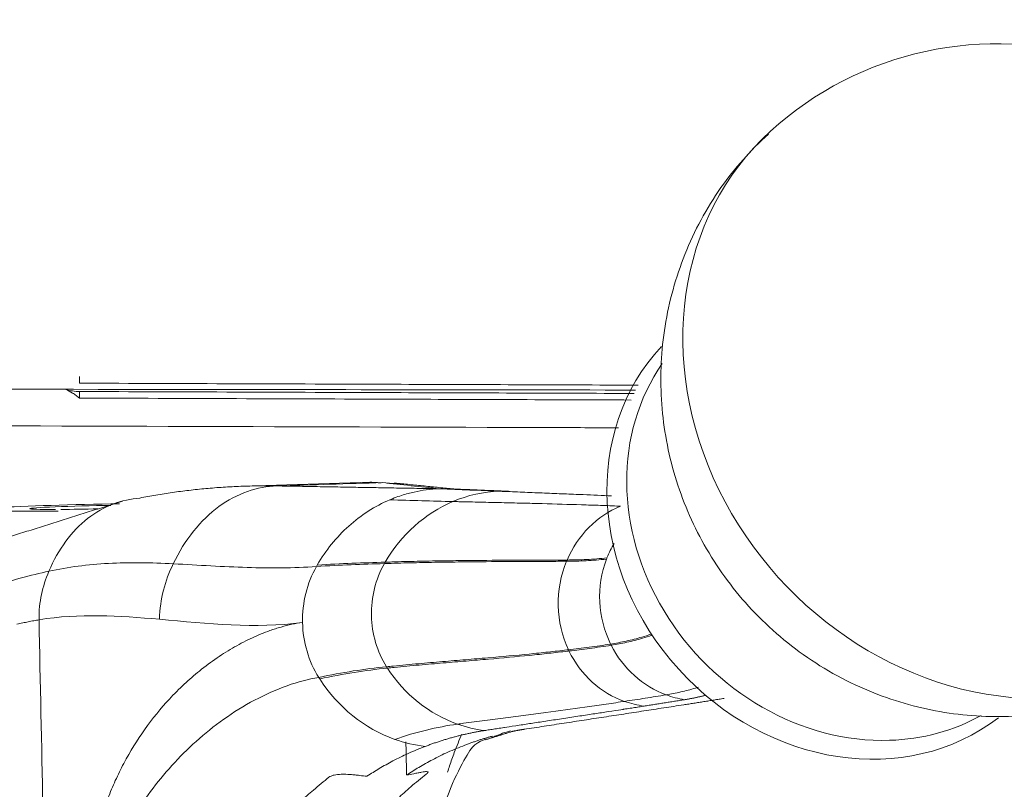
# Model space of a CAD drawing. Header units: millimetres. Extents: x -8 to 594, y 0 to 420.
# Tile 147 of 249: x 209.56 to 212.75, y 330.98 to 333.47. Entities that reach past the tile are written whole.
import ezdxf

# ---------------------------------------------------------------- set-up
doc = ezdxf.new("R2010")
doc.units = ezdxf.units.MM
doc.layers.add('1', color=7, linetype='Continuous', true_color=0xffffff)
doc.styles.add('Calibri', font='txt')
doc.dimstyles.get("Standard").update_dxf_attribs({"dimtxt": 0.18, "dimasz": 0.18, "dimexe": 0.18, "dimexo": 0.0625, "dimgap": 0.09, "dimtad": 0, "dimtih": 1, "dimtoh": 1, "dimdec": 4, "dimzin": 0, "dimdsep": 46, "dimtxsty": 'Standard', "dimcen": 0.09, "dimadec": 0, "dimazin": 0, "dimtfac": 1, "dimtdec": 4, "dimtofl": 0, "dimtmove": 0, "dimatfit": 3, "dimfxl": 0, "dimtolj": 1, "dimtzin": 0, "dimarcsym": 0})

# ---------------------------------------------------------------- blocks, each defined once
blk = doc.blocks.new('_U2')
at = {"layer": '1', "color": 18, "lineweight": 13}
for p, q in [((147.3703, 320.7005), (147.3703, 378.3797)), ((281.8205, 328.5466), (281.8205, 378.3797)), ((147.3703, 376.3797), (189.2994, 376.3797)), ((281.8205, 376.3797), (239.8915, 376.3797))]:
    blk.add_line(p, q, dxfattribs=at)
at = {"layer": '1', "color": 18}
for points in [[(147.3703, 376.3797), (150.8703, 377.3175), (150.8703, 375.4419)], [(281.8205, 376.3797), (278.3206, 375.4419), (278.3205, 377.3175)]]:
    blk.add_solid(points, dxfattribs=at)
at = {"layer": '1', "color": 18, "linetype": 'Continuous', "lineweight": 13, "char_height": 3.5, "attachment_point": 7, "line_spacing_factor": 1.399613, "style": 'Calibri'}
for s, insert in [('\\fCalibri|b0|i0;\\W1.0000;2.7', (190.9849, 373.3826)), ('\\fCalibri|b0|i0;\\W1.0000;LIFT POINT SPAN', (201.1354, 373.3826))]:
    blk.add_mtext(s, dxfattribs=dict(at, insert=insert))

msp = doc.modelspace()

# ---------------------------------------------------------------- linework, layer by layer
at = {"layer": '1', "color": 155, "linetype": 'Continuous', "lineweight": 18}
msp.add_line((210.7008, 331.9717), (210.2918, 331.9588), dxfattribs=at)
msp.add_arc((212.7301, 332.3015), 1.0916, 312.2615, 132.2615, dxfattribs=at)
at = {"layer": '1', "color": 155, "linetype": 'Continuous', "lineweight": 13}
for centre, major_axis, ratio, start_param, end_param in [((212.7301, 332.3015), (0.7341, -0.8078), 0.873792, 3.141564, 5.643057), ((212.2624, 331.8764), (-0.528, 0.5811), 0.873792, 0.196909, 2.501464), ((209.7558, 332.4155), (0.15, 0), 0.999391, 4.412385, 4.708932), ((212.2624, 331.8764), (-0.528, 0.5811), 0.873792, 2.501464, 2.941483)]:
    msp.add_ellipse(centre, major_axis=major_axis, ratio=ratio, start_param=start_param, end_param=end_param, dxfattribs=at)
at = {"layer": '1', "color": 155, "linetype": 'Continuous', "lineweight": 18}
for centre, major_axis, ratio, start_param, end_param in [((212.2261, 331.8434), (-0.548, 0.603), 0.873792, 0.06938, 3.069994), ((209.7977, 331.89), (-0.3809, -0.0079), 0.026177, 4.478774, 5.666492), ((209.7977, 331.89), (-0.2032, -0.0042), 0.026177, 4.415058, 6.283185), ((209.7977, 331.89), (-0.3809, -0.0079), 0.026177, 0.367607, 1.273465), ((209.7977, 331.89), (-0.2032, -0.0042), 0.026177, 0, 0.936628), ((209.7977, 331.89), (-0.2032, -0.0042), 0.026177, 1.042166, 1.657623)]:
    msp.add_ellipse(centre, major_axis=major_axis, ratio=ratio, start_param=start_param, end_param=end_param, dxfattribs=at)
for points, degree, knots in [([(106.9704, 333.055), (107.1802, 333.1844), (107.5866, 333.435), (108.1107, 333.7568), (108.9502, 334.2694), (109.9812, 334.8895), (110.9387, 335.4486), (112.0159, 336.0688), (113.3011, 336.7937), (114.5944, 337.5085), (116.0337, 338.2846), (117.6765, 339.1438), (119.1503, 339.89), (120.4868, 340.5489), (121.8336, 341.1932), (123.1888, 341.8229), (124.3927, 342.3662), (125.624, 342.9041), (126.8426, 343.4189), (127.8922, 343.85), (128.7717, 344.2032), (129.646, 344.5461), (130.524, 344.8821), (131.4057, 345.2108), (132.2914, 345.532), (133.1809, 345.8455), (134.0746, 346.1511), (134.9721, 346.4483), (135.8732, 346.7372), (136.778, 347.018), (137.6864, 347.2907), (138.5983, 347.5554), (139.5135, 347.8121), (140.4322, 348.0611), (141.3541, 348.3025), (142.2792, 348.5364), (143.2074, 348.763), (144.1387, 348.9823), (145.0731, 349.1946), (146.0103, 349.4), (147.1098, 349.6323), (148.4029, 349.8935), (149.8918, 350.1781), (151.5778, 350.4804), (153.4604, 350.7936), (155.378, 351.0885), (157.2998, 351.3603), (159.2236, 351.6109), (161.1484, 351.8417), (162.9193, 352.0376), (164.4617, 352.1959), (165.8397, 352.3275), (166.9964, 352.4317), (167.9804, 352.5164), (168.909, 352.5923), (170.0683, 352.6817), (171.393, 352.7747), (172.9386, 352.8752), (174.659, 352.9762), (176.5921, 353.0773), (178.5256, 353.1661), (180.5682, 353.2489), (182.997, 353.3377), (185.5583, 353.4183), (187.988, 353.4818), (190.3793, 353.5362), (192.4456, 353.5775), (194.5133, 353.6158), (196.8935, 353.6473), (199.9105, 353.6787), (203.229, 353.6969), (208.1003, 353.719), (215.286, 353.7419), (223.3419, 353.7523), (231.1446, 353.7565), (238.6365, 353.7581), (244.5373, 353.7675), (247.3796, 353.7866), (248.5315, 353.7903), (249.0837, 353.8137), (249.3726, 353.8146), (249.518, 353.8085), (249.7106, 353.8113), (250.4209, 353.8285), (251.1203, 353.838), (251.7844, 353.8445), (252.3957, 353.8502), (252.9033, 353.8548)], 5, [0, 0, 0, 0, 0, 0, 0.008653, 0.016715, 0.021481, 0.034304, 0.041773, 0.047124, 0.059942, 0.072761, 0.085582, 0.098408, 0.111242, 0.116955, 0.124087, 0.136921, 0.149723, 0.156436, 0.162819, 0.169195, 0.175565, 0.18193, 0.188289, 0.194644, 0.200994, 0.207341, 0.213685, 0.220027, 0.226368, 0.232707, 0.239047, 0.245388, 0.251731, 0.258075, 0.264423, 0.270774, 0.277129, 0.283489, 0.289854, 0.296224, 0.3026, 0.314405, 0.327203, 0.340031, 0.352868, 0.36569, 0.378499, 0.391298, 0.404091, 0.41688, 0.424504, 0.429665, 0.436995, 0.442449, 0.449486, 0.455233, 0.468018, 0.480806, 0.493596, 0.50639, 0.519187, 0.531988, 0.548433, 0.574051, 0.591207, 0.599668, 0.611241, 0.616941, 0.642556, 0.67005, 0.699661, 0.721281, 0.778622, 0.881084, 0.937486, 0.958714, 0.970063, 0.974676, 0.975492, 0.976424, 0.977056, 0.978026, 0.979722, 0.983167, 1, 1, 1, 1, 1, 1]), ([(252.9158, 352.6731), (252.4096, 352.6678), (251.7989, 352.6612), (251.1373, 352.6537), (250.4465, 352.6433), (249.7368, 352.625), (249.505, 352.6213), (249.3529, 352.6275), (249.114, 352.6264), (248.562, 352.6021), (247.3889, 352.5966), (244.546, 352.5732), (238.6417, 352.5549), (231.1498, 352.5421), (223.3486, 352.5261), (215.295, 352.5037), (208.1121, 352.47), (203.2446, 352.4406), (199.933, 352.4175), (196.9244, 352.3817), (194.5528, 352.3467), (192.4923, 352.3054), (190.4322, 352.2611), (188.0497, 352.2033), (185.6313, 352.1365), (183.0839, 352.0525), (180.6689, 351.9606), (178.6403, 351.8753), (176.7231, 351.7843), (174.808, 351.6813), (173.1059, 351.5788), (171.5771, 351.4771), (170.2687, 351.3832), (169.124, 351.2932), (168.208, 351.217), (167.2363, 351.1319), (166.094, 351.0272), (164.7347, 350.8954), (163.2153, 350.7372), (161.4718, 350.5416), (159.5779, 350.3116), (157.6871, 350.0624), (155.8007, 349.7927), (153.9203, 349.5007), (152.0761, 349.191), (150.4271, 348.8928), (148.9715, 348.6122), (147.7074, 348.3549), (146.6325, 348.1261), (145.7177, 347.9242), (144.8063, 347.7157), (143.8982, 347.5004), (142.9936, 347.2781), (142.0924, 347.0488), (141.1947, 346.8123), (140.3005, 346.5685), (139.41, 346.3172), (138.523, 346.0583), (137.6398, 345.7917), (136.7601, 345.5172), (135.8839, 345.2348), (135.0113, 344.9444), (134.1422, 344.6458), (133.2764, 344.3392), (132.414, 344.0249), (131.5547, 343.7031), (130.6984, 343.3739), (129.845, 343.0377), (128.9858, 342.6911), (127.9585, 342.2674), (126.7664, 341.7617), (125.5631, 341.2339), (124.3852, 340.7001), (123.0545, 340.0793), (121.7316, 339.444), (120.4184, 338.7941), (118.9692, 338.0576), (117.3515, 337.2085), (115.9338, 336.4412), (114.6578, 335.7335), (113.3881, 335.0148), (112.324, 334.4), (111.3806, 333.8472), (110.3638, 333.2336), (109.5325, 332.7243), (109.013, 332.4043), (108.6092, 332.1544), (108.3999, 332.0249)], 5, [0, 0, 0, 0, 0, 0, 0.016833, 0.020278, 0.021974, 0.022944, 0.023576, 0.024508, 0.025324, 0.029937, 0.041286, 0.062514, 0.118916, 0.221378, 0.278719, 0.300339, 0.32995, 0.357444, 0.383059, 0.388759, 0.400332, 0.408793, 0.425949, 0.451567, 0.468012, 0.480813, 0.49361, 0.506404, 0.519194, 0.531982, 0.544767, 0.550514, 0.557551, 0.563005, 0.570335, 0.575496, 0.58312, 0.595909, 0.608702, 0.621501, 0.63431, 0.647132, 0.659969, 0.672797, 0.685595, 0.6974, 0.703776, 0.710146, 0.716511, 0.722871, 0.729226, 0.735577, 0.741925, 0.748269, 0.754612, 0.760953, 0.767293, 0.773632, 0.779973, 0.786315, 0.792659, 0.799006, 0.805356, 0.811711, 0.81807, 0.824435, 0.830805, 0.837181, 0.843564, 0.850277, 0.863079, 0.875913, 0.883045, 0.888758, 0.901592, 0.914418, 0.927239, 0.940058, 0.952876, 0.958227, 0.965696, 0.978519, 0.983285, 0.991347, 1, 1, 1, 1, 1, 1]), ([(252.9174, 352.5453), (252.4115, 352.5398), (251.801, 352.5328), (251.1396, 352.525), (250.4498, 352.5143), (249.7402, 352.4957), (249.5041, 352.4918), (249.3513, 352.4979), (249.1179, 352.4968), (248.5658, 352.4722), (247.3905, 352.4662), (244.5475, 352.4414), (238.643, 352.4203), (231.1512, 352.4039), (223.3503, 352.3843), (215.2971, 352.358), (208.1147, 352.321), (203.248, 352.2893), (199.938, 352.2646), (196.9311, 352.2274), (194.5612, 352.1913), (192.5021, 352.149), (190.4434, 352.1038), (188.063, 352.0449), (185.6472, 351.9771), (183.1028, 351.892), (180.691, 351.799), (178.6658, 351.7129), (176.7523, 351.6212), (174.8413, 351.5175), (173.1434, 351.4144), (171.6186, 351.3122), (170.3138, 351.218), (169.1724, 351.1277), (168.2592, 351.0512), (167.2905, 350.9659), (166.1516, 350.861), (164.7967, 350.729), (163.2828, 350.5705), (161.5459, 350.3749), (159.6594, 350.1449), (157.7766, 349.8958), (155.8986, 349.6264), (154.0272, 349.3348), (152.1922, 349.0258), (150.5521, 348.7283), (149.1045, 348.4486), (147.8474, 348.192), (146.7784, 347.964), (145.869, 347.7628), (144.9631, 347.555), (144.0606, 347.3406), (143.1616, 347.1192), (142.2661, 346.8909), (141.3742, 346.6555), (140.4858, 346.4128), (139.6012, 346.1627), (138.7201, 345.905), (137.8428, 345.6397), (136.9691, 345.3666), (136.0988, 345.0856), (135.232, 344.7967), (134.3687, 344.4996), (133.5086, 344.1945), (132.6516, 343.8817), (131.7976, 343.5614), (130.9465, 343.2338), (130.0981, 342.899), (129.2437, 342.5539), (128.2218, 342.1317), (127.0359, 341.628), (125.8392, 341.1023), (124.6673, 340.5706), (123.3422, 339.9516), (122.0247, 339.3181), (120.7168, 338.6701), (119.2732, 337.9355), (117.6611, 337.0883), (116.2481, 336.3226), (114.9759, 335.6162), (113.7096, 334.8986), (112.6483, 334.2847), (111.7076, 333.7329), (110.6936, 333.1203), (109.8641, 332.6116), (109.3458, 332.2919), (108.9426, 332.0421), (108.7335, 331.9127)], 5, [0, 0, 0, 0, 0, 0, 0.016833, 0.020278, 0.021974, 0.022944, 0.023576, 0.024508, 0.025324, 0.029937, 0.041286, 0.062514, 0.118916, 0.221378, 0.278719, 0.300339, 0.32995, 0.357444, 0.383059, 0.388759, 0.400332, 0.408793, 0.425949, 0.451567, 0.468012, 0.480813, 0.49361, 0.506404, 0.519194, 0.531982, 0.544767, 0.550514, 0.557551, 0.563005, 0.570335, 0.575496, 0.58312, 0.595909, 0.608702, 0.621501, 0.63431, 0.647132, 0.659969, 0.672797, 0.685595, 0.6974, 0.703776, 0.710146, 0.716511, 0.722871, 0.729226, 0.735577, 0.741925, 0.748269, 0.754612, 0.760953, 0.767293, 0.773632, 0.779973, 0.786315, 0.792659, 0.799006, 0.805356, 0.811711, 0.81807, 0.824435, 0.830805, 0.837181, 0.843564, 0.850277, 0.863079, 0.875913, 0.883045, 0.888758, 0.901592, 0.914418, 0.927239, 0.940058, 0.952876, 0.958227, 0.965696, 0.978519, 0.983285, 0.991347, 1, 1, 1, 1, 1, 1]), ([(252.9187, 352.3986), (252.4129, 352.3931), (251.8024, 352.3862), (251.1414, 352.3784), (250.4526, 352.3678), (249.743, 352.3491), (249.5021, 352.3452), (249.3485, 352.3513), (249.1213, 352.3502), (248.5692, 352.3257), (247.3913, 352.3197), (244.5482, 352.295), (238.6432, 352.274), (231.1513, 352.2578), (223.3505, 352.2383), (215.2975, 352.2123), (208.1153, 352.1754), (203.2487, 352.1438), (199.939, 352.1192), (196.9327, 352.082), (194.5633, 352.046), (192.5046, 352.0038), (190.4463, 351.9586), (188.0662, 351.8998), (185.6509, 351.8321), (183.1072, 351.747), (180.6959, 351.6542), (178.6712, 351.5681), (176.7584, 351.4765), (174.8482, 351.3729), (173.151, 351.2698), (171.6268, 351.1677), (170.3228, 351.0736), (169.1821, 350.9834), (168.2694, 350.907), (167.3011, 350.8217), (166.1628, 350.7169), (164.8086, 350.585), (163.2955, 350.4267), (161.5596, 350.2312), (159.6741, 350.0013), (157.7925, 349.7525), (155.9157, 349.4833), (154.0456, 349.1919), (152.2119, 348.8832), (150.5731, 348.586), (149.1267, 348.3065), (147.8706, 348.0502), (146.8024, 347.8223), (145.8939, 347.6214), (144.9887, 347.4138), (144.087, 347.1996), (143.1889, 346.9785), (142.2942, 346.7504), (141.4032, 346.5152), (140.5157, 346.2728), (139.632, 346.0229), (138.7518, 345.7656), (137.8754, 345.5006), (137.0026, 345.2278), (136.1333, 344.9472), (135.2675, 344.6586), (134.4051, 344.3618), (133.5459, 344.0571), (132.6897, 343.7446), (131.8366, 343.4246), (130.9862, 343.0973), (130.1386, 342.7629), (129.285, 342.4181), (128.2638, 341.9963), (127.0789, 341.493), (125.8833, 340.9679), (124.7125, 340.4367), (123.3884, 339.8182), (122.072, 339.1853), (120.7651, 338.5378), (119.3226, 337.8038), (117.7116, 336.9573), (116.2997, 336.1923), (115.0283, 335.4864), (113.7628, 334.7692), (112.7022, 334.1558), (111.7624, 333.6046), (110.7493, 332.9926), (109.9203, 332.4842), (109.4021, 332.1646), (108.9989, 331.9149), (108.7898, 331.7854)], 5, [0, 0, 0, 0, 0, 0, 0.016833, 0.020278, 0.021974, 0.022944, 0.023576, 0.024508, 0.025324, 0.029937, 0.041286, 0.062514, 0.118916, 0.221378, 0.278719, 0.300339, 0.32995, 0.357444, 0.383059, 0.388759, 0.400332, 0.408793, 0.425949, 0.451567, 0.468012, 0.480813, 0.49361, 0.506404, 0.519194, 0.531982, 0.544767, 0.550514, 0.557551, 0.563005, 0.570335, 0.575496, 0.58312, 0.595909, 0.608702, 0.621501, 0.63431, 0.647132, 0.659969, 0.672797, 0.685595, 0.6974, 0.703776, 0.710146, 0.716511, 0.722871, 0.729226, 0.735577, 0.741925, 0.748269, 0.754612, 0.760953, 0.767293, 0.773632, 0.779973, 0.786315, 0.792659, 0.799006, 0.805356, 0.811711, 0.81807, 0.824435, 0.830805, 0.837181, 0.843564, 0.850277, 0.863079, 0.875913, 0.883045, 0.888758, 0.901592, 0.914418, 0.927239, 0.940058, 0.952876, 0.958227, 0.965696, 0.978519, 0.983285, 0.991347, 1, 1, 1, 1, 1, 1]), ([(211.9892, 333.1001), (211.9309, 333.0472), (211.8255, 332.9286), (211.7108, 332.7149), (211.6457, 332.4801), (211.6338, 332.239), (211.6745, 332.0015), (211.7668, 331.7764), (211.9092, 331.5733), (212.0987, 331.4031), (212.3206, 331.2826), (212.559, 331.2168), (212.7987, 331.2047), (213.0429, 331.2464), (213.2724, 331.3426), (213.4048, 331.4415), (213.4633, 331.496)], 3, [0, 0, 0, 0, 0.068069, 0.140247, 0.211093, 0.28116, 0.351118, 0.421723, 0.493746, 0.567809, 0.64411, 0.714074, 0.783946, 0.853799, 0.930903, 1, 1, 1, 1]), ([(192.3099, 332.1848), (193.0279, 332.1956), (195.4814, 332.2283), (199.6591, 332.2627), (204.83, 332.277), (208.7927, 332.2741), (211.0312, 332.2711), (211.5586, 332.2703)], 3, [0, 0, 0, 0, 0.111914, 0.38244, 0.651142, 0.917804, 1, 1, 1, 1]), ([(210.2989, 331.959), (210.2921, 331.9588), (210.2759, 331.9582), (210.2501, 331.9571), (210.2217, 331.9554), (210.1935, 331.9534), (210.1656, 331.951), (210.1379, 331.9483), (210.1105, 331.9452), (210.0834, 331.9419), (210.0565, 331.9382), (210.0299, 331.9342), (210.0035, 331.9298), (209.9774, 331.9253), (209.9601, 331.9219), (209.9514, 331.9203)], 3, [0, 0, 0, 0, 0.057811, 0.140044, 0.221601, 0.302482, 0.382688, 0.462217, 0.541071, 0.619249, 0.69675, 0.773577, 0.849727, 0.925201, 1, 1, 1, 1]), ([(210.9234, 331.9503), (210.9086, 331.9494), (210.8808, 331.9477), (210.8466, 331.9414), (210.8203, 331.9349), (210.7989, 331.9286), (210.7791, 331.9217), (210.7664, 331.9165), (210.7615, 331.9144)], 3, [0, 0, 0, 0, 0.268736, 0.506915, 0.626717, 0.755133, 0.905675, 1, 1, 1, 1]), ([(211.481, 331.9274), (211.4505, 331.9286), (211.3993, 331.9308), (211.3266, 331.9337), (211.2636, 331.9363), (211.2107, 331.9385), (211.1678, 331.9403), (211.1409, 331.9414), (211.1235, 331.9421), (211.1172, 331.9423)], 3, [0, 0, 0, 0, 0.259421, 0.432637, 0.605852, 0.779068, 0.865676, 0.952283, 1, 1, 1, 1]), ([(209.6564, 331.6832), (209.6713, 331.7184), (209.7081, 331.7839), (209.7801, 331.8584), (209.8632, 331.9048), (209.922, 331.9178), (209.9514, 331.9203)], 3, [0, 0, 0, 0, 0.25, 0.5, 0.749999, 1, 1, 1, 1]), ([(210.7615, 331.9144), (210.7134, 331.894), (210.6683, 331.8651), (210.5886, 331.7935), (210.5541, 331.7507), (210.5266, 331.7031)], 3, [0, 0, 0, 0, 0.5, 0.5, 1, 1, 1, 1]), ([(209.5528, 331.511), (209.5559, 331.5117), (209.5621, 331.5132), (209.5712, 331.5152), (209.5803, 331.5172), (209.5893, 331.519), (209.5982, 331.5208), (209.607, 331.5224), (209.6157, 331.524), (209.6214, 331.525), (209.6242, 331.5255)], 3, [0, 0, 0, 0, 0.125906, 0.251548, 0.376929, 0.50205, 0.626915, 0.751527, 0.875887, 1, 1, 1, 1]), ([(210.9708, 331.0079), (210.989, 331.0458), (211.0229, 331.1098), (211.0463, 331.1276), (211.07, 331.1393), (211.0816, 331.1398)], 3, [0, 0, 0, 0, 0.300808, 0.638513, 1, 1, 1, 1]), ([(211.086, 331.1415), (211.0888, 331.1426), (211.0945, 331.1447), (211.1, 331.147), (211.1027, 331.1482)], 3, [0, 0, 0, 0, 0.49943, 1, 1, 1, 1]), ([(210.8764, 331.115), (210.858, 331.1076), (210.8229, 331.0937), (210.7732, 331.0691), (210.7287, 331.0444), (210.7008, 331.0267), (210.6876, 331.0183)], 3, [0, 0, 0, 0, 0.29024, 0.551681, 0.787001, 1, 1, 1, 1]), ([(210.8161, 331.0224), (210.8294, 331.0308), (210.8572, 331.0485), (210.9017, 331.0732), (210.9514, 331.0978), (210.9865, 331.1117), (211.005, 331.1191)], 3, [0, 0, 0, 0, 0.212999, 0.448319, 0.70976, 1, 1, 1, 1]), ([(210.8799, 331.025), (210.8816, 331.0264), (210.8849, 331.0291), (210.8867, 331.0326), (210.8824, 331.0341), (210.8688, 331.0321), (210.8535, 331.0292), (210.8441, 331.0273), (210.8394, 331.0264)], 3, [0, 0, 0, 0, 0.128491, 0.255531, 0.492556, 0.737616, 0.868572, 1, 1, 1, 1]), ([(210.5643, 331.015), (210.5475, 331.0015), (210.5164, 330.9767), (210.4858, 330.9486), (210.4718, 330.9357)], 3, [0, 0, 0, 0, 0.541379, 1, 1, 1, 1]), ([(210.6641, 331.0208), (210.6592, 331.0215), (210.6493, 331.0227), (210.6288, 331.0245), (210.604, 331.0252), (210.5834, 331.0229), (210.5708, 331.0191), (210.5665, 331.0164), (210.5643, 331.015)], 3, [0, 0, 0, 0, 0.131477, 0.262414, 0.507321, 0.744248, 0.871416, 1, 1, 1, 1]), ([(210.7874, 330.9458), (210.8014, 330.9587), (210.832, 330.9867), (210.8631, 331.0116), (210.8799, 331.025)], 3, [0, 0, 0, 0, 0.458621, 1, 1, 1, 1]), ([(210.9716, 331.0097), (210.9701, 331.0064), (210.9561, 330.9744), (210.9329, 330.912), (210.9162, 330.8517), (210.909, 330.8214)], 3, [0, 0, 0, 0, 0.055155, 0.527578, 1, 1, 1, 1])]:
    msp.add_open_spline(points, degree=degree, knots=knots, dxfattribs=at)
at = {"layer": '1', "color": 155, "linetype": 'Continuous', "lineweight": 13}
for points, degree in [([(209.7554, 332.3139), (209.7553, 332.3078), (209.7553, 332.2982), (209.7553, 332.2936), (209.7553, 332.2926)], 3), ([(210.3959, 331.9595), (210.364, 331.9585), (210.2993, 331.9466), (210.2058, 331.8975), (210.1226, 331.8171), (210.0781, 331.7458), (210.0594, 331.7071)], 3), ([(210.7376, 331.9703), (210.6237, 331.9667), (210.5098, 331.9631), (210.3959, 331.9595)], 3), ([(210.9234, 331.9503), (210.3959, 331.9595)], 1), ([(210.9234, 331.9503), (210.8925, 331.9536), (210.8305, 331.9603), (210.7686, 331.967), (210.7376, 331.9703)], 3), ([(211.1172, 331.9423), (211.0545, 331.9449), (210.988, 331.9476), (210.9234, 331.9503)], 3), ([(211.1172, 331.9423), (211.0657, 331.9407), (211.0144, 331.9293), (210.9662, 331.9089)], 3), ([(210.9662, 331.9089), (210.8764, 331.8708), (210.7981, 331.8007), (210.7466, 331.7123)], 3), ([(210.9662, 331.9089), (210.9002, 331.9105), (210.8309, 331.9126), (210.7615, 331.9144)], 3), ([(211.5096, 331.8939), (211.434, 331.8631), (211.3703, 331.7989), (211.3364, 331.7193)], 3), ([(211.4888, 331.7731), (211.4799, 331.7582), (211.4723, 331.7426), (211.4659, 331.7263)], 3), ([(210.0594, 331.7071), (210.1424, 331.7025), (210.3022, 331.6925), (210.4489, 331.6933), (210.5238, 331.6981)], 3), ([(210.5238, 331.6981), (210.6014, 331.7033), (210.6729, 331.7054), (210.744, 331.7077)], 3), ([(210.7466, 331.7123), (210.6756, 331.7101), (210.6041, 331.708), (210.5266, 331.7031)], 3), ([(210.7466, 331.7123), (210.7457, 331.7108), (210.7448, 331.7092), (210.744, 331.7077)], 3), ([(211.3347, 331.7152), (211.3558, 331.7154), (211.398, 331.7163), (211.4418, 331.7196), (211.4643, 331.7223)], 3), ([(211.3364, 331.7193), (211.3358, 331.7179), (211.3353, 331.7166), (211.3347, 331.7152)], 3), ([(211.4659, 331.7263), (211.4434, 331.7237), (211.3997, 331.7203), (211.3575, 331.7195), (211.3364, 331.7193)], 3), ([(211.4659, 331.7263), (211.4654, 331.7249), (211.4648, 331.7236), (211.4643, 331.7223)], 3), ([(209.2403, 331.5463), (209.2766, 331.5611), (209.3495, 331.5897), (209.4607, 331.6295), (209.5655, 331.6618), (209.6271, 331.677), (209.6564, 331.6832)], 3), ([(209.6242, 331.5255), (209.6326, 331.1202), (209.641, 330.7149), (209.6494, 330.3096)], 3), ([(211.3408, 331.4284), (211.3628, 331.4311), (211.4074, 331.4363), (211.454, 331.4429), (211.4778, 331.4468)], 3), ([(211.3427, 331.4244), (211.3648, 331.427), (211.4094, 331.4324), (211.4559, 331.439), (211.4797, 331.4429)], 3), ([(211.4778, 331.4468), (211.4784, 331.4455), (211.479, 331.4442), (211.4797, 331.4429)], 3), ([(211.4797, 331.4429), (211.5172, 331.3683), (211.5827, 331.3094), (211.6577, 331.2821)], 3), ([(211.3408, 331.4284), (211.3414, 331.4271), (211.3421, 331.4257), (211.3427, 331.4244)], 3), ([(211.3427, 331.4244), (211.3799, 331.3471), (211.4462, 331.287), (211.523, 331.261)], 3), ([(210.5312, 331.3387), (210.6084, 331.3553), (210.6798, 331.366), (210.7509, 331.3734)], 3), ([(210.7537, 331.369), (210.6827, 331.3615), (210.6114, 331.3507), (210.5343, 331.3339)], 3), ([(210.7509, 331.3734), (210.7518, 331.3719), (210.7527, 331.3704), (210.7537, 331.369)], 3), ([(210.7537, 331.369), (210.8088, 331.2841), (210.8899, 331.2194), (210.9811, 331.1871)], 3), ([(211.523, 331.261), (211.5453, 331.2644), (211.59, 331.2712), (211.6351, 331.2784), (211.6577, 331.2821)], 3), ([(211.523, 331.261), (211.5436, 331.254), (211.5648, 331.2489), (211.5862, 331.2457)], 3), ([(211.6577, 331.2821), (211.6771, 331.275), (211.697, 331.2698), (211.7171, 331.2664)], 3), ([(210.9811, 331.1871), (210.9151, 331.178), (210.8461, 331.1615), (210.7776, 331.1378)], 3), ([(210.9811, 331.1871), (211.0096, 331.1771), (211.039, 331.1702), (211.0688, 331.1664)], 3), ([(211.1526, 331.1658), (211.1359, 331.1605), (211.1192, 331.1546), (211.1027, 331.1482)], 3)]:
    msp.add_open_spline(points, degree=degree, dxfattribs=at)
for points, knots in [([(211.5666, 332.2862), (211.3024, 332.2872), (211.0382, 332.2881), (210.4344, 332.2902), (210.0949, 332.2914), (209.7553, 332.2926)], [0, 0, 0, 0, 0.43757, 0.43757, 1, 1, 1, 1]), ([(209.7115, 332.2723), (209.7187, 332.269), (209.726, 332.2651), (209.7369, 332.2581), (209.7406, 332.2556), (209.7461, 332.2516), (209.748, 332.2502), (209.7507, 332.248), (209.7517, 332.2473), (209.7535, 332.2458), (209.7544, 332.2451), (209.7554, 332.2443)], [0, 0, 0, 0, 0.5, 0.5, 0.75, 0.75, 0.875, 0.875, 0.9375, 0.9375, 1, 1, 1, 1]), ([(209.7553, 332.2656), (210.0949, 332.2644), (210.4344, 332.2632), (211.0341, 332.2611), (211.2943, 332.2602), (211.5544, 332.2593)], [0, 0, 0, 0, 0.566251, 0.566251, 1, 1, 1, 1]), ([(209.7553, 332.2656), (209.7553, 332.2646), (209.7553, 332.2623), (209.7553, 332.2552), (209.7553, 332.2504), (209.7554, 332.2443)], [0, 0, 0, 0, 0.5, 0.5, 1, 1, 1, 1]), ([(211.5448, 332.238), (211.2879, 332.2389), (211.031, 332.2398), (210.4345, 332.2419), (210.0949, 332.2431), (209.7554, 332.2443)], [0, 0, 0, 0, 0.430686, 0.430686, 1, 1, 1, 1]), ([(209.077, 332.1556), (209.8127, 332.1535), (210.5485, 332.1511), (211.3574, 332.1485), (211.4306, 332.1482), (211.5038, 332.148)], [0, 0, 0, 0, 0.909504, 0.909504, 1, 1, 1, 1]), ([(210.3959, 331.9595), (210.386, 331.9596), (210.3663, 331.9599), (210.3369, 331.9598), (210.3144, 331.9594), (210.3018, 331.959), (210.2989, 331.959)], [0, 0, 0, 0, 0.305659, 0.608887, 0.909682, 1, 1, 1, 1]), ([(211.5096, 331.8939), (211.5081, 331.894), (211.4967, 331.8944), (211.4749, 331.8953), (211.4347, 331.8967), (211.3629, 331.8991), (211.2783, 331.9015), (211.191, 331.9037), (211.1241, 331.9053), (211.0672, 331.9066), (211.021, 331.9077), (210.9915, 331.9083), (210.9729, 331.9087), (210.9662, 331.9089)], [0, 0, 0, 0, 0.009358, 0.069212, 0.129066, 0.248774, 0.488191, 0.607899, 0.727607, 0.847315, 0.907169, 0.967023, 1, 1, 1, 1]), ([(210.0594, 331.7071), (210.0243, 331.709), (209.9528, 331.7116), (209.8136, 331.709), (209.719, 331.6964), (209.6564, 331.6832)], [0, 0, 0, 0, 0.25, 0.5, 1, 1, 1, 1]), ([(210.0594, 331.7071), (210.0458, 331.6789), (210.0247, 331.6225), (210.0158, 331.5608), (210.0147, 331.5272)], [0, 0, 0, 0, 0.5, 1, 1, 1, 1]), ([(210.744, 331.7077), (210.7156, 331.6572), (210.6862, 331.5385), (210.7205, 331.422), (210.7509, 331.3734)], [0, 0, 0, 0, 0.499999, 1, 1, 1, 1]), ([(210.744, 331.7077), (210.7512, 331.7079), (210.7722, 331.7086), (210.8076, 331.7097), (210.8615, 331.711), (210.9271, 331.7123), (211.0025, 331.7132), (211.0984, 331.7141), (211.1881, 331.7146), (211.2606, 331.7149), (211.3006, 331.715), (211.3217, 331.7151), (211.3331, 331.7152), (211.3347, 331.7152)], [0, 0, 0, 0, 0.032977, 0.092831, 0.152685, 0.272393, 0.392101, 0.511809, 0.751226, 0.870934, 0.930788, 0.990642, 1, 1, 1, 1]), ([(211.3364, 331.7193), (211.3349, 331.7193), (211.3235, 331.7193), (211.3023, 331.7192), (211.2623, 331.7191), (211.1899, 331.7189), (211.1003, 331.7184), (211.0045, 331.7176), (210.9293, 331.7167), (210.8638, 331.7155), (210.8101, 331.7143), (210.7748, 331.7132), (210.7538, 331.7125), (210.7466, 331.7123)], [0, 0, 0, 0, 0.009358, 0.069212, 0.129066, 0.248774, 0.488191, 0.607899, 0.727607, 0.847315, 0.907169, 0.967023, 1, 1, 1, 1]), ([(211.3347, 331.7152), (211.3161, 331.6699), (211.2977, 331.5705), (211.3203, 331.4725), (211.3408, 331.4284)], [0, 0, 0, 0, 0.499999, 1, 1, 1, 1]), ([(211.4643, 331.7223), (211.4478, 331.6784), (211.4328, 331.5831), (211.457, 331.4892), (211.4778, 331.4468)], [0, 0, 0, 0, 0.499999, 1, 1, 1, 1]), ([(209.6564, 331.6832), (209.6456, 331.6575), (209.6296, 331.6087), (209.624, 331.5556), (209.6242, 331.5255)], [0, 0, 0, 0, 0.5, 1, 1, 1, 1]), ([(210.4787, 331.5169), (210.4673, 331.5151), (210.444, 331.5114), (210.4087, 331.5024), (210.3658, 331.4885), (210.3155, 331.468), (210.2583, 331.4385), (210.2011, 331.4026), (210.1464, 331.3621), (210.0947, 331.3175), (210.0344, 331.257), (209.9675, 331.1757), (209.9099, 331.0833), (209.8717, 331.0057), (209.8526, 330.9606), (209.8404, 330.9279), (209.8336, 330.9088), (209.8272, 330.8897), (209.8213, 330.8706), (209.8157, 330.8515), (209.8123, 330.8386), (209.8106, 330.8322)], [0, 0, 0, 0, 0.044789, 0.091138, 0.139095, 0.214576, 0.291586, 0.369119, 0.448304, 0.518299, 0.587437, 0.709318, 0.819666, 0.868665, 0.915637, 0.930518, 0.945056, 0.959262, 0.973148, 0.986723, 1, 1, 1, 1]), ([(211.4778, 331.4468), (211.4945, 331.4495), (211.5287, 331.4559), (211.5726, 331.4671), (211.5988, 331.4754), (211.6085, 331.4787)], [0, 0, 0, 0, 0.385167, 0.770334, 1, 1, 1, 1]), ([(211.4797, 331.4429), (211.4964, 331.4456), (211.5306, 331.452), (211.575, 331.4634), (211.6015, 331.4719), (211.6116, 331.4753)], [0, 0, 0, 0, 0.38163, 0.763261, 1, 1, 1, 1]), ([(210.7509, 331.3734), (210.7581, 331.3742), (210.7791, 331.3763), (210.8144, 331.3796), (210.8681, 331.3845), (210.9333, 331.39), (211.0082, 331.3962), (211.1035, 331.4042), (211.1929, 331.4122), (211.2656, 331.4198), (211.3061, 331.4243), (211.3274, 331.4268), (211.3392, 331.4282), (211.3408, 331.4284)], [0, 0, 0, 0, 0.032977, 0.092831, 0.152685, 0.272393, 0.392101, 0.511809, 0.751226, 0.870934, 0.930788, 0.990642, 1, 1, 1, 1]), ([(211.3427, 331.4244), (211.3411, 331.4242), (211.3293, 331.4228), (211.308, 331.4202), (211.2675, 331.4156), (211.1948, 331.408), (211.1056, 331.3999), (211.0104, 331.3919), (210.9357, 331.3857), (210.8706, 331.3801), (210.8171, 331.3752), (210.7819, 331.3719), (210.7609, 331.3697), (210.7537, 331.369)], [0, 0, 0, 0, 0.009358, 0.069212, 0.129066, 0.248774, 0.488191, 0.607899, 0.727607, 0.847315, 0.907169, 0.967023, 1, 1, 1, 1]), ([(209.8774, 330.7886), (209.8919, 330.8191), (209.9244, 330.88), (209.9841, 330.9692), (210.0536, 331.054), (210.132, 331.1324), (210.2213, 331.2045), (210.3221, 331.2676), (210.4304, 331.3154), (210.4978, 331.333), (210.5312, 331.3387)], [0, 0, 0, 0, 0.125, 0.25, 0.375, 0.5, 0.625, 0.75, 0.875, 1, 1, 1, 1]), ([(211.6577, 331.2821), (211.6736, 331.2847), (211.7055, 331.291), (211.7403, 331.3002), (211.7591, 331.306), (211.7624, 331.307)], [0, 0, 0, 0, 0.452966, 0.905932, 1, 1, 1, 1]), ([(210.9811, 331.1871), (210.9878, 331.1881), (211.0063, 331.1906), (211.0357, 331.1945), (211.0815, 331.2006), (211.1376, 331.208), (211.2034, 331.2165), (211.2894, 331.2278), (211.3733, 331.2391), (211.4457, 331.2495), (211.487, 331.2556), (211.5093, 331.2589), (211.5214, 331.2608), (211.523, 331.261)], [0, 0, 0, 0, 0.032977, 0.092831, 0.152685, 0.272393, 0.392101, 0.511809, 0.751226, 0.870934, 0.930788, 0.990642, 1, 1, 1, 1]), ([(210.9491, 331.0319), (210.9512, 331.0386), (210.9582, 331.0603), (210.9732, 331.1026), (210.9869, 331.1359), (210.9953, 331.1549)], [0, 0, 0, 0, 0.147766, 0.48774, 1, 1, 1, 1])]:
    msp.add_open_spline(points, degree=3, knots=knots, dxfattribs=at)
at = {"layer": '1', "color": 155, "linetype": 'Continuous', "lineweight": 18}
for points, degree in [([(210.7334, 331.9695), (210.6966, 331.9716)], 1), ([(210.7994, 331.9658), (210.7517, 331.9685)], 1), ([(210.9691, 331.9496), (210.7773, 331.969)], 1), ([(211.1471, 331.9422), (210.9546, 331.9502)], 1), ([(209.895, 331.9102), (209.4636, 331.774)], 1), ([(210.5238, 331.6981), (210.4933, 331.6439), (210.4774, 331.5802), (210.4787, 331.5169)], 3), ([(210.5266, 331.7031), (210.5257, 331.7014), (210.5247, 331.6998), (210.5238, 331.6981)], 3), ([(209.6242, 331.5255), (209.7539, 331.5471), (209.8844, 331.5386), (210.0147, 331.5272)], 3), ([(210.0147, 331.5272), (210.1703, 331.5136), (210.3255, 331.4959), (210.4787, 331.5169)], 3), ([(210.4787, 331.5169), (210.4801, 331.4536), (210.4985, 331.3909), (210.5312, 331.3387)], 3), ([(210.5312, 331.3387), (210.5322, 331.3371), (210.5333, 331.3355), (210.5343, 331.3339)], 3), ([(210.5343, 331.3339), (210.5931, 331.2424), (210.6798, 331.1725), (210.7776, 331.1378)], 3), ([(211.5862, 331.2457), (211.7171, 331.2664)], 1), ([(211.8457, 331.2705), (211.7148, 331.2498)], 1), ([(211.7171, 331.2664), (211.7519, 331.272), (211.7864, 331.2811)], 2), ([(211.0688, 331.1664), (211.1593, 331.1804), (211.494, 331.2313), (211.5862, 331.2457)], 2), ([(211.7148, 331.2498), (211.1974, 331.1705)], 1), ([(210.8766, 331.115), (210.9718, 331.1515), (211.0688, 331.1664)], 2), ([(211.0715, 331.1362), (211.1611, 331.1642)], 1), ([(211.1974, 331.1705), (211.1771, 331.1674), (211.1568, 331.1633)], 2), ([(210.7776, 331.1378), (210.8097, 331.1265), (210.8429, 331.1188), (210.8764, 331.115)], 3), ([(210.8161, 331.0224), (210.8139, 331.1294)], 1), ([(211.0943, 331.1484), (211.0495, 331.1361), (211.0052, 331.1191)], 2), ([(210.6876, 331.0183), (210.6798, 331.0189), (210.672, 331.0198), (210.6641, 331.0208)], 3), ([(210.8394, 331.0264), (210.8317, 331.0249), (210.8239, 331.0235), (210.8161, 331.0224)], 3)]:
    msp.add_open_spline(points, degree=degree, dxfattribs=at)

# ---------------------------------------------------------------- dimensions: what is measured, and where the dimension line sits
at = {"layer": '1', "color": 18, "linetype": 'Continuous', "lineweight": 13}
dim = msp.add_linear_dim(base=(281.8205, 376.3797), p1=(147.3703, 320.7005), p2=(281.8205, 327.0466), text=' <> \\fCalibri|b0|i0;\\C18;{\\H1.00x;\\fCalibri|b0|i0;LIFT POINT SPAN\\fCalibri|b0|i0;}\\C18;', dimstyle='Standard', override={"dimtxt": 3.5, "dimasz": 3.5, "dimexe": 2, "dimexo": 0, "dimgap": 1.5, "dimtih": 0, "dimtoh": 0, "dimdec": 1, "dimlfac": 0.02, "dimdsep": 46, "dimlunit": 2, "dimtxsty": 'Calibri', "dimsah": 1, "dimse1": 0, "dimse2": 0, "dimsd1": 0, "dimsd2": 0, "dimclrd": 18, "dimclre": 18, "dimclrt": 18, "dimtol": 0, "dimtm": -0.1, "dimtfac": 1, "dimtdec": 2, "dimtofl": 1, "dimtmove": 0, "dimlwd": 13, "dimlwe": 13}, dxfattribs=at)
dim.commit()
dim.dimension.update_dxf_attribs({"geometry": '_U2', "text_midpoint": (214.5954, 376.3797), "dimtype": 160})

doc.saveas('drawing.dxf')
